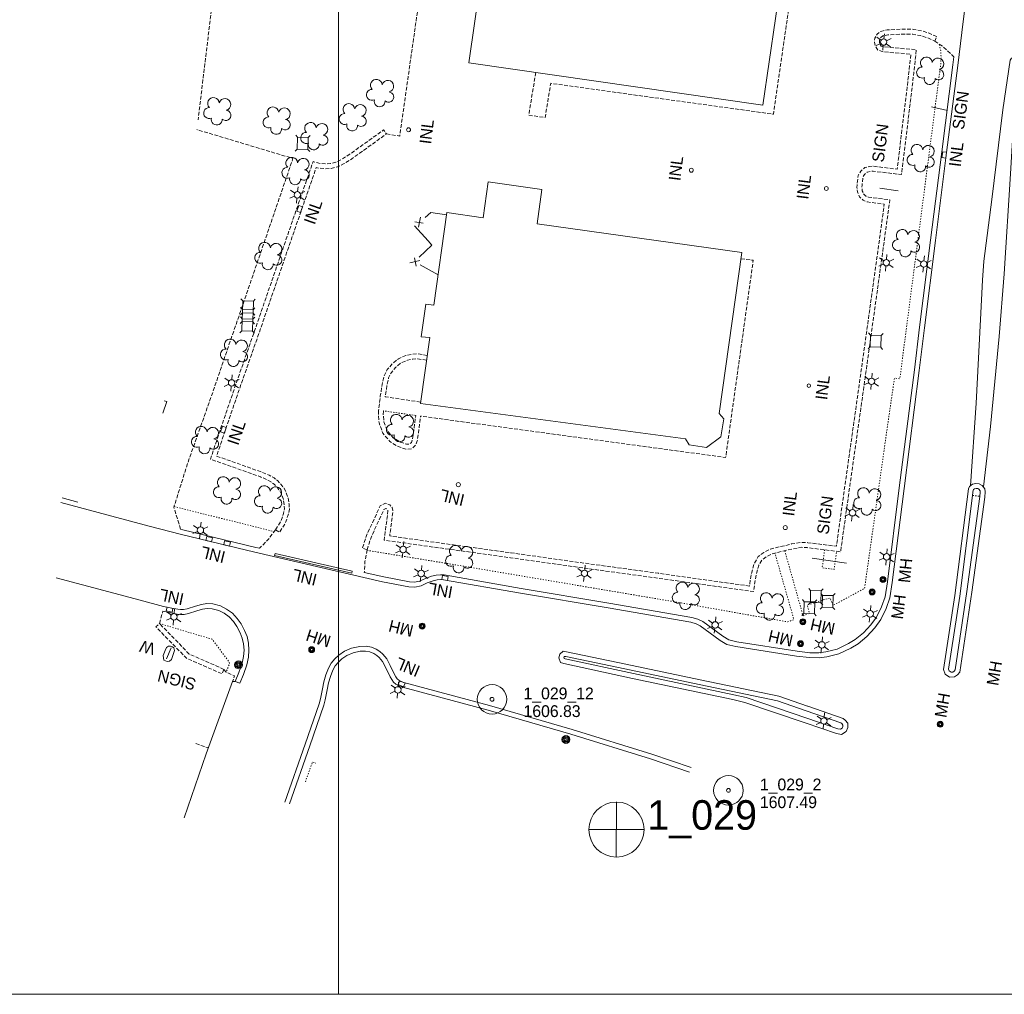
# Model space of a CAD drawing. Header units: feet. Extents: x 386655 to 388500, y 98988 to 100500.
# Tile 2 of 6: x 387338 to 387838, y 99000 to 99495. Entities that reach past the tile are written whole.
import ezdxf
from ezdxf.enums import TextEntityAlignment as Align

# ---------------------------------------------------------------- set-up
doc = ezdxf.new("R2010")
doc.units = ezdxf.units.FT
doc.header["$MEASUREMENT"] = 0
for name, pattern in [('DGN Style 3', [2.743664, 1.95976, -0.783904]), ('DGN Style 4', [3.137576, 1.567808, -0.783904, 0.00196, -0.783904]), ('DGN Style 5', [1.371832, 0.587928, -0.783904])]:
    doc.linetypes.add(name, pattern=pattern)
for name, color, linetype, lineweight in [('E_DRN_Grate', 151, 'Continuous', 0), ('E_DWY', 73, 'DGN Style 3', 0), ('E_LAND_Vegetation', 21, 'Continuous', 0), ('E_MAP_GridLines', 151, 'Continuous', 0), ('E_MAP_Limits', 21, 'DGN Style 3', 0), ('E_MAP_PassPoints', 161, 'Continuous', 0), ('E_MISCPROP', 40, 'Continuous', 0), ('E_MISCPROP_HvyLine', 241, 'Continuous', 13), ('E_MISCPROP_Railing', 40, 'Continuous', 0), ('E_PATH_Sidewalk', 73, 'DGN Style 5', 0), ('E_RDWY', 21, 'Continuous', 13), ('E_UTL_AboveGroundPipe', 40, 'DGN Style 4', 0)]:
    doc.layers.add(name, color=color, linetype=linetype, lineweight=lineweight)
doc.styles.add('Style-IGR_FONT_0', font='IGR_FONT_0.shx')

# ---------------------------------------------------------------- blocks, each defined once
blk = doc.blocks.new('PP')
at = {"layer": 'E_MAP_PassPoints', "color": 40, "linetype": 'Continuous', "lineweight": 0}
for radius in [7.5, 0.96]:
    blk.add_circle((0, 0), radius, dxfattribs=at)
blk = doc.blocks.new('PHOTOC')
at = {"layer": 'E_MAP_Limits', "color": 73, "linetype": 'Continuous', "lineweight": 0}
for p, q in [((0.12, 14.06), (0.06, -13.8)), ((-13.79, 0.03), (14.12, 0.01))]:
    blk.add_line(p, q, dxfattribs=at)
blk.add_circle((0.17, 0.03), 14, dxfattribs=at)
blk = doc.blocks.new('WAL_1')
at = {"layer": 'E_MISCPROP_Railing', "color": 40, "linetype": 'Continuous', "lineweight": 0, "style": 'Style-IGR_FONT_0'}
blk.add_text('W', height=6, rotation=0.0001, dxfattribs=at).set_placement((-2.3, -0.01), align=Align.MIDDLE_LEFT)
blk = doc.blocks.new('INLT')
at = {"layer": 'E_MISCPROP_Railing', "color": 40, "linetype": 'Continuous', "lineweight": 0, "flags": 128}
blk.add_lwpolyline([(3, -2), (3, 0), (0, 0), (0, -2), (3, -2)], dxfattribs=at)
blk = doc.blocks.new('INL_4')
at = {"layer": 'E_MISCPROP_Railing', "color": 40, "linetype": 'Continuous', "lineweight": 0, "style": 'Style-IGR_FONT_0'}
blk.add_text('INL', height=6, rotation=359.9999, dxfattribs=at).set_placement((-5.79, -2.75))
blk = doc.blocks.new('INL_5')
at = {"layer": 'E_MISCPROP_Railing', "color": 40, "linetype": 'Continuous', "lineweight": 0, "style": 'Style-IGR_FONT_0'}
blk.add_text('INL', height=6, rotation=0.0001, dxfattribs=at).set_placement((-5.79, -2.75))
blk = doc.blocks.new('INL_6')
at = {"layer": 'E_MISCPROP_Railing', "color": 40, "linetype": 'Continuous', "lineweight": 0, "style": 'Style-IGR_FONT_0'}
blk.add_text('INL', height=6, rotation=0.0001, dxfattribs=at).set_placement((-5.79, -2.75))
blk = doc.blocks.new('INL_7')
at = {"layer": 'E_MISCPROP_Railing', "color": 40, "linetype": 'Continuous', "lineweight": 0, "style": 'Style-IGR_FONT_0'}
blk.add_text('INL', height=6, rotation=359.9999, dxfattribs=at).set_placement((-5.79, -2.75))
blk = doc.blocks.new('INL_8')
at = {"layer": 'E_MISCPROP_Railing', "color": 40, "linetype": 'Continuous', "lineweight": 0, "style": 'Style-IGR_FONT_0'}
blk.add_text('INL', height=6, rotation=359.9999, dxfattribs=at).set_placement((-5.79, -2.75))
blk = doc.blocks.new('INL_9')
at = {"layer": 'E_MISCPROP_Railing', "color": 40, "linetype": 'Continuous', "lineweight": 0, "style": 'Style-IGR_FONT_0'}
blk.add_text('INL', height=6, rotation=0, dxfattribs=at).set_placement((-5.79, -2.75))
blk = doc.blocks.new('INL_10')
at = {"layer": 'E_MISCPROP_Railing', "color": 40, "linetype": 'Continuous', "lineweight": 0, "style": 'Style-IGR_FONT_0'}
blk.add_text('INL', height=6, rotation=360, dxfattribs=at).set_placement((-5.79, -2.75))
blk = doc.blocks.new('MHO_10')
at = {"layer": 'E_DRN_Grate', "color": 20, "linetype": 'Continuous', "lineweight": 0}
for centre, radius in [((0.04, -0.06), 1.5), ((0.04, -0.06), 1.22), ((0.04, -0.07), 0.968), ((0.01, -0.08), 0.605)]:
    blk.add_circle(centre, radius, dxfattribs=at)
blk = doc.blocks.new('MHT_8')
at = {"layer": 'E_DRN_Grate', "color": 20, "linetype": 'Continuous', "lineweight": 0, "style": 'Style-IGR_FONT_0'}
blk.add_text('MH', height=6, rotation=360, dxfattribs=at).set_placement((-0.35, -3.06), align=Align.CENTER)
blk = doc.blocks.new('MHO_11')
at = {"layer": 'E_DRN_Grate', "color": 20, "linetype": 'Continuous', "lineweight": 0}
for centre, radius in [((0.04, -0.06), 1.5), ((0.04, -0.06), 1.22), ((0.04, -0.07), 0.968), ((0.01, -0.08), 0.605)]:
    blk.add_circle(centre, radius, dxfattribs=at)
blk = doc.blocks.new('MHT_9')
at = {"layer": 'E_DRN_Grate', "color": 20, "linetype": 'Continuous', "lineweight": 0, "style": 'Style-IGR_FONT_0'}
blk.add_text('MH', height=6, rotation=360, dxfattribs=at).set_placement((-0.35, -3.06), align=Align.CENTER)
blk = doc.blocks.new('MHO_12')
at = {"layer": 'E_DRN_Grate', "color": 20, "linetype": 'Continuous', "lineweight": 0}
for centre, radius in [((0.04, -0.06), 1.5), ((0.04, -0.06), 1.22), ((0.04, -0.07), 0.968), ((0.01, -0.08), 0.605)]:
    blk.add_circle(centre, radius, dxfattribs=at)
blk = doc.blocks.new('MHT_10')
at = {"layer": 'E_DRN_Grate', "color": 20, "linetype": 'Continuous', "lineweight": 0, "style": 'Style-IGR_FONT_0'}
blk.add_text('MH', height=6, rotation=0.0001, dxfattribs=at).set_placement((-0.35, -3.06), align=Align.CENTER)
blk = doc.blocks.new('MHO_13')
at = {"layer": 'E_DRN_Grate', "color": 20, "linetype": 'Continuous', "lineweight": 0}
for centre, radius in [((0.04, -0.06), 1.5), ((0.04, -0.06), 1.22), ((0.04, -0.07), 0.968), ((0.01, -0.08), 0.605)]:
    blk.add_circle(centre, radius, dxfattribs=at)
blk = doc.blocks.new('MHT_11')
at = {"layer": 'E_DRN_Grate', "color": 20, "linetype": 'Continuous', "lineweight": 0, "style": 'Style-IGR_FONT_0'}
blk.add_text('MH', height=6, rotation=0, dxfattribs=at).set_placement((-0.35, -3.06), align=Align.CENTER)
blk = doc.blocks.new('MHO_14')
at = {"layer": 'E_DRN_Grate', "color": 20, "linetype": 'Continuous', "lineweight": 0}
for centre, radius in [((0.04, -0.06), 1.5), ((0.04, -0.06), 1.22), ((0.04, -0.07), 0.968), ((0.01, -0.08), 0.605)]:
    blk.add_circle(centre, radius, dxfattribs=at)
blk = doc.blocks.new('MHT_12')
at = {"layer": 'E_DRN_Grate', "color": 20, "linetype": 'Continuous', "lineweight": 0, "style": 'Style-IGR_FONT_0'}
blk.add_text('MH', height=6, rotation=0.0001, dxfattribs=at).set_placement((-0.35, -3.06), align=Align.CENTER)
blk = doc.blocks.new('MHT_13')
at = {"layer": 'E_DRN_Grate', "color": 20, "linetype": 'Continuous', "lineweight": 0, "style": 'Style-IGR_FONT_0'}
blk.add_text('MH', height=6, rotation=0.0001, dxfattribs=at).set_placement((-0.35, -3.06), align=Align.CENTER)
blk = doc.blocks.new('MHO')
at = {"layer": 'E_DRN_Grate', "color": 20, "linetype": 'Continuous', "lineweight": 0}
for centre, radius in [((0.04, -0.06), 1.5), ((0.04, -0.06), 1.22), ((0.04, -0.07), 0.968), ((0.01, -0.08), 0.605)]:
    blk.add_circle(centre, radius, dxfattribs=at)
blk = doc.blocks.new('MHT_15')
at = {"layer": 'E_DRN_Grate', "color": 20, "linetype": 'Continuous', "lineweight": 0, "style": 'Style-IGR_FONT_0'}
blk.add_text('MH', height=6, rotation=0, dxfattribs=at).set_placement((-0.35, -3.06), align=Align.CENTER)
blk = doc.blocks.new('MHO_17')
at = {"layer": 'E_DRN_Grate', "color": 20, "linetype": 'Continuous', "lineweight": 0}
for centre, radius in [((0.04, -0.06), 1.5), ((0.04, -0.06), 1.22), ((0.04, -0.07), 0.968), ((0.01, -0.08), 0.605)]:
    blk.add_circle(centre, radius, dxfattribs=at)
blk = doc.blocks.new('MHT_16')
at = {"layer": 'E_DRN_Grate', "color": 20, "linetype": 'Continuous', "lineweight": 0, "style": 'Style-IGR_FONT_0'}
blk.add_text('MH', height=6, rotation=0.0001, dxfattribs=at).set_placement((-0.35, -3.06), align=Align.CENTER)
blk = doc.blocks.new('PED')
at = {"layer": 'E_UTL_AboveGroundPipe', "color": 101, "linetype": 'Continuous', "lineweight": 13}
for p, q in [((-2.34, 2.71), (-3.29, 3.77)), ((3.06, 2.71), (4.02, 3.77)), ((-3.29, -4.35), (-2.34, -3.29)), ((4.02, -4.35), (3.06, -3.29))]:
    blk.add_line(p, q, dxfattribs=at)
at = {"layer": 'E_UTL_AboveGroundPipe', "color": 101, "linetype": 'Continuous', "lineweight": 13, "flags": 128}
blk.add_lwpolyline([(-2.34, -3.29), (3.06, -3.29), (3.06, 2.71), (-2.34, 2.71)], close=True, dxfattribs=at)
blk = doc.blocks.new('LTP_1')
at = {"layer": 'E_MISCPROP', "color": 20, "linetype": 'Continuous', "lineweight": 0}
for p, q in [((-1.61, 0.09), (-4.22, 0.17)), ((-0.78, 1.46), (-1.98, 3.76)), ((0.86, 1.37), (2.22, 3.6)), ((1.66, 0), (4.18, -0.07)), ((-0.86, -1.4), (-2.22, -3.59)), ((0.78, -1.44), (2.02, -3.62))]:
    blk.add_line(p, q, dxfattribs=at)
blk.add_arc((0.02, 0.01), 1.64, 0, 360, dxfattribs=at)
blk = doc.blocks.new('POLE_1')
at = {"layer": 'E_MISCPROP', "color": 20, "linetype": 'Continuous', "lineweight": 0}
for radius in [2.02, 1.51, 1.01, 0.504]:
    blk.add_circle((0.03, -0.09), radius, dxfattribs=at)
blk = doc.blocks.new('TREE')
at = {"layer": 'E_LAND_Vegetation', "color": 93, "linetype": 'Continuous', "lineweight": 0}
for centre, radius, start, end in [((-1.47, 4.28), 2.78, 1.3945, 209.1675), ((3.57, 2.42), 2.97, 278.4237, 139.6575), ((-4.47, 0.2), 2.78, 78.0716, 279.0826), ((-2.01, -4.2), 2.61, 140.7797, 358.7123), ((3.46, -3.43), 2.97, 196.0745, 79.0477)]:
    blk.add_arc(centre, radius, start, end, dxfattribs=at)
blk = doc.blocks.new('SIGN_2')
at = {"layer": 'E_MISCPROP', "color": 20, "linetype": 'Continuous', "lineweight": 0, "style": 'Style-IGR_FONT_0'}
blk.add_text('SIGN', height=6, rotation=360, dxfattribs=at).set_placement((-9.61, -0.01), align=Align.MIDDLE_LEFT)
blk = doc.blocks.new('SIGN_3')
at = {"layer": 'E_MISCPROP', "color": 20, "linetype": 'Continuous', "lineweight": 0, "style": 'Style-IGR_FONT_0'}
blk.add_text('SIGN', height=6, rotation=0.0001, dxfattribs=at).set_placement((-9.6, -0.01), align=Align.MIDDLE_LEFT)
blk = doc.blocks.new('SIGN_5')
at = {"layer": 'E_MISCPROP', "color": 20, "linetype": 'Continuous', "lineweight": 0, "style": 'Style-IGR_FONT_0'}
blk.add_text('SIGN', height=6, rotation=0.0001, dxfattribs=at).set_placement((-9.61, -0.01), align=Align.MIDDLE_LEFT)

msp = doc.modelspace()

# ---------------------------------------------------------------- linework, layer by layer
at = {"layer": 'E_DWY', "color": 51, "linetype": 'DGN Style 3', "lineweight": 0, "flags": 128}
for points in [[(387524.38, 99437.15), (387531.14, 99436.11), (387546.31, 99542.83), (387575.62, 99538.84)], [(387600.28, 99468.38), (387596.7, 99446.69), (387605.05, 99445.5), (387607.85, 99462.88), (387721, 99447.19), (387730.69, 99513.75), (387747.57, 99511.23), (387749.09, 99520.25), (387602.13, 99542.12)], [(387514.53, 99225.91), (387512.15, 99226.68), (387514.21, 99233.06), (387521.21, 99248.12), (387523.83, 99249.59), (387526.1, 99248.76), (387527.31, 99247.36), (387527.7, 99245.77), (387526.05, 99232.88), (387553.09, 99229.09), (387587.79, 99224.31), (387622.72, 99219.37), (387662.59, 99213.92), (387708.8, 99207.45), (387709.79, 99213.5), (387711.29, 99218.97), (387713.35, 99222.37), (387716.13, 99224.57), (387719.56, 99226.24), (387730.27, 99228.81), (387735.15, 99229.64), (387738.42, 99229.47), (387753.02, 99227.64), (387757.36, 99258.54), (387763.56, 99302.36), (387770.21, 99349.84), (387774.98, 99384.14), (387777.35, 99401.49), (387768.74, 99402.58), (387766.58, 99403.48), (387764.75, 99405.28), (387763.7, 99407.68), (387763.45, 99409.92), (387763.55, 99411.33), (387764.05, 99416.08), (387765.36, 99418.24), (387767.52, 99420.05), (387769.98, 99420.65), (387771.78, 99420.74), (387783.9, 99419.29), (387786.99, 99444.62), (387789.88, 99468.53), (387790.86, 99477.67), (387776.19, 99478.98), (387774.05, 99479.8), (387772.71, 99481.92), (387772.32, 99483.78), (387772.54, 99485.85), (387773.71, 99487.83), (387775.57, 99489.29), (387777.24, 99489.7), (387778.85, 99489.99), (387787.23, 99490.42), (387792.11, 99490.31), (387796.27, 99489.57), (387800.11, 99488.38), (387804.02, 99486.62), (387802.99, 99484.34)], [(387514.53, 99225.91), (387516.54, 99232.15), (387523.13, 99246.33), (387524.05, 99246.85), (387524.64, 99246.63), (387525.02, 99246.19), (387525.16, 99245.63), (387523.26, 99230.75), (387552.75, 99226.62), (387587.45, 99221.83), (387622.38, 99216.89), (387662.25, 99211.44), (387710.88, 99204.64), (387712.24, 99212.96), (387713.61, 99217.97), (387715.26, 99220.69), (387717.47, 99222.45), (387720.41, 99223.87), (387730.78, 99226.36), (387735.3, 99227.13), (387738.2, 99226.98), (387755.15, 99224.86), (387759.83, 99258.19), (387766.04, 99302.01), (387772.68, 99349.5), (387777.46, 99383.8), (387780.17, 99403.65), (387769.39, 99405.02), (387767.99, 99405.6), (387766.84, 99406.73), (387766.14, 99408.33), (387765.96, 99409.98), (387766.04, 99411.12), (387766.48, 99415.26), (387767.28, 99416.6), (387768.67, 99417.76), (387770.34, 99418.16), (387771.69, 99418.23), (387786.08, 99416.51), (387789.48, 99444.32), (387792.37, 99468.24), (387793.62, 99479.93), (387776.76, 99481.44), (387775.72, 99481.84), (387775.06, 99482.88), (387774.85, 99483.91), (387774.97, 99485.05), (387775.62, 99486.16), (387776.69, 99486.99), (387777.76, 99487.25), (387779.13, 99487.5), (387787.27, 99487.92), (387791.86, 99487.82), (387795.68, 99487.14), (387799.22, 99486.03), (387802.99, 99484.34)], [(387802.99, 99484.34), (387807.32, 99481.4), (387812.71, 99476.3)], [(387419.8, 99236.34), (387416.36, 99247.44), (387423.55, 99270.32), (387436.26, 99306.34), (387455.88, 99363.4), (387476.89, 99424.73), (387428.1, 99439.33)], [(387468.01, 99236.08), (387470.63, 99240.24), (387472.12, 99244.34), (387472.58, 99246.65), (387472.44, 99248.86), (387472.01, 99251.41), (387471.08, 99254.17), (387470.15, 99255.92), (387468.78, 99257.6), (387467.29, 99259.18), (387465.94, 99260.25), (387463.65, 99261.5), (387460.38, 99262.93), (387434.94, 99271.94), (387440.61, 99288.8), (387448.38, 99311.38), (387458.35, 99339.88), (387470.94, 99376.45), (387479.34, 99400.75), (387487.13, 99423.12), (387490.79, 99422.2), (387493.39, 99421.98), (387496, 99422.11), (387498.65, 99422.77), (387501.63, 99424.25), (387505.49, 99426.67), (387522.92, 99439.18), (387524.38, 99437.15)], [(387468.01, 99236.08), (387470.12, 99234.75), (387472.89, 99239.13), (387474.53, 99243.66), (387475.1, 99246.48), (387474.93, 99249.15), (387474.44, 99252.02), (387473.38, 99255.16), (387472.24, 99257.31), (387470.66, 99259.25), (387468.99, 99261.03), (387467.32, 99262.34), (387464.75, 99263.74), (387461.3, 99265.25), (387438.09, 99273.48), (387442.98, 99288), (387450.74, 99310.56), (387460.72, 99339.06), (387473.3, 99375.64), (387481.71, 99399.93), (387488.74, 99420.14), (387490.38, 99419.73), (387493.34, 99419.48), (387496.36, 99419.63), (387499.51, 99420.41), (387502.85, 99422.06), (387506.88, 99424.59), (387524.38, 99437.15)], [(387704.49, 99373.7), (387710.77, 99372.95), (387696.75, 99272.76), (387541.77, 99293.77)], [(387545.16, 99324.62), (387540.48, 99325.41), (387537.44, 99325.26), (387534.26, 99324.58), (387530.47, 99322.94), (387527.35, 99320.43), (387524.83, 99317.39), (387523.15, 99314.11), (387522.39, 99311.13), (387521.28, 99303.84), (387520.39, 99296.59)], [(387544.81, 99322.15), (387540.33, 99322.9), (387537.77, 99322.77), (387535.02, 99322.19), (387531.77, 99320.78), (387529.11, 99318.64), (387526.93, 99316.01), (387525.5, 99313.22), (387524.84, 99310.63), (387523.77, 99303.6), (387541.78, 99300.88)], [(387520.39, 99296.59), (387520.25, 99294.23), (387520.68, 99290.34), (387522.57, 99285.12), (387526.14, 99280.81), (387530.4, 99278.29), (387534.16, 99276.94), (387537.14, 99277.1), (387539.18, 99279.02), (387540.08, 99281.26), (387541.77, 99293.77)], [(387522.89, 99296.44), (387522.76, 99294.29), (387523.13, 99290.92), (387524.78, 99286.38), (387527.79, 99282.74), (387531.47, 99280.56), (387534.53, 99279.46), (387536.1, 99279.55), (387537.07, 99280.46), (387537.65, 99281.91), (387539.29, 99294.1)], [(387468.01, 99236.08), (387464.27, 99231.05), (387459.92, 99226.64)], [(387514.53, 99225.91), (387513.48, 99219.88), (387513.11, 99214.33)], [(387409.08, 99188.42), (387410.81, 99194.63)], [(387441.83, 99165.12), (387440.82, 99162.83), (387422.73, 99170.81), (387407.28, 99186.67), (387409.08, 99188.42)], [(387441.83, 99165.12), (387424.18, 99172.9), (387409.08, 99188.42)], [(387441.83, 99165.12), (387442.9, 99163.68), (387447.16, 99161.76), (387446.21, 99158.97)], [(387427.47, 99127.36), (387433.91, 99125.24)]]:
    msp.add_lwpolyline(points, dxfattribs=at)
at = {"layer": 'E_MAP_GridLines', "color": 161, "linetype": 'Continuous', "lineweight": 0}
for p, q in [((387500, 99000), (387500, 100500)), ((387000, 99000), (388500, 99000))]:
    msp.add_line(p, q, dxfattribs=at)
at = {"layer": 'E_MAP_Limits', "color": 73, "linetype": 'DGN Style 3', "lineweight": 0, "flags": 128}
msp.add_lwpolyline([(387476.49, 99978.43), (387451.48, 99633.49), (387428.69, 99444.26)], dxfattribs=at)
at = {"layer": 'E_MISCPROP', "color": 20, "linetype": 'Continuous', "lineweight": 0}
for p, q in [((387801.28, 99450.85), (387809.47, 99449.06)), ((387775.1, 99409.68), (387784.42, 99408.26)), ((387758.22, 99219.06), (387740.69, 99221.58)), ((387412.7, 99170.42), (387415.03, 99176.02))]:
    msp.add_line(p, q, dxfattribs=at)
at = {"layer": 'E_MISCPROP_HvyLine', "color": 241, "linetype": 'Continuous', "lineweight": 13, "flags": 128}
for points in [[(387715.7, 99451.79), (387715.7, 99451.79), (387566.2, 99473.28), (387566.2, 99473.28), (387575.7, 99539.42), (387725.21, 99517.92), (387725.21, 99517.92), (387725.21, 99517.92)], [(387541.68, 99300.12), (387676.3, 99282.19), (387676.3, 99282.19), (387678.15, 99279.22), (387678.15, 99279.22), (387687, 99277.84), (387687, 99277.84), (387694.27, 99283.26), (387695.84, 99292.35), (387695.84, 99292.35), (387695.84, 99292.35), (387693.43, 99295.06), (387693.43, 99295.06), (387704.93, 99376.85), (387600.93, 99391.48), (387600.93, 99391.48), (387603.38, 99408.93), (387603.38, 99408.93), (387576.03, 99412.77), (387573.47, 99394.59), (387573.47, 99394.59), (387573.47, 99394.59), (387555.03, 99397.19), (387555.03, 99397.19), (387548.41, 99350.12), (387548.41, 99350.12), (387544.37, 99350.69), (387544.37, 99350.69), (387542.04, 99334.13), (387542.04, 99334.13), (387542.04, 99334.13), (387546.44, 99333.66), (387541.68, 99300.12)]]:
    msp.add_lwpolyline(points, close=True, dxfattribs=at)
msp.add_lwpolyline([(387410.76, 99295.31), (387412.72, 99301.19), (387412.72, 99301.19), (387412.72, 99301.19), (387411.52, 99301.59)], dxfattribs=at)
at = {"layer": 'E_MISCPROP_Railing', "color": 40, "linetype": 'Continuous', "lineweight": 0}
for p, q in [((387538.78, 99392.55), (387543.12, 99391.81)), ((387540.76, 99389.82), (387541.65, 99394.87)), ((387541.32, 99372.77), (387536.31, 99371.68)), ((387539.54, 99369.9), (387538.58, 99374.19))]:
    msp.add_line(p, q, dxfattribs=at)
at = {"layer": 'E_MISCPROP_Railing', "color": 40, "linetype": 'Continuous', "lineweight": 0, "flags": 128}
for points in [[(387544.01, 99394.77), (387546.95, 99397.16), (387554.88, 99396.12)], [(387545.53, 99382.79), (387538.63, 99390.42), (387538.69, 99390.46)], [(387540.94, 99374.58), (387547.45, 99380.67), (387545.53, 99382.79)], [(387550.59, 99365.61), (387541.51, 99370.6)]]:
    msp.add_lwpolyline(points, dxfattribs=at)
msp.add_lwpolyline([(387467.58, 99222.99), (387506.77, 99214.02), (387506.99, 99215), (387467.81, 99223.98)], close=True, dxfattribs=at)
at = {"layer": 'E_MISCPROP_Railing', "color": 40, "linetype": 'Continuous', "lineweight": 13, "flags": 128}
for points in [[(387411.95, 99174.76), (387412.7, 99176.27), (387413.65, 99176.87), (387414.74, 99176.97), (387415.74, 99176.52), (387416.34, 99176.05), (387416.53, 99175.41), (387416.63, 99174.72), (387415.84, 99172.16)], [(387415.84, 99172.16), (387415.1, 99170.05), (387414.2, 99169.32), (387412.99, 99169.17), (387412.14, 99169.36), (387411.32, 99169.82), (387411.05, 99170.89), (387410.9, 99172.19), (387411.95, 99174.76)]]:
    msp.add_lwpolyline(points, dxfattribs=at)
at = {"layer": 'E_MISCPROP_Railing', "color": 40, "linetype": 'Continuous', "lineweight": 0}
for centre, radius in [((387535.63, 99439.26), 1.02), ((387679.31, 99418.73), 0.996), ((387747.89, 99409.43), 1), ((387739.02, 99309.25), 0.908), ((387560.95, 99258.99), 1.06), ((387727.03, 99237.14), 1.03)]:
    msp.add_circle(centre, radius, dxfattribs=at)
at = {"layer": 'E_PATH_Sidewalk', "color": 51, "linetype": 'DGN Style 5', "lineweight": 0, "flags": 128}
for points in [[(387726.77, 99225.4), (387736.08, 99192.37), (387739.35, 99193.56), (387738.17, 99197.75), (387749.74, 99201.42), (387751.25, 99197.57), (387767.34, 99206.26), (387779.35, 99291.38), (387782.52, 99313.05), (387785.25, 99312.76), (387795.44, 99390.99), (387806.01, 99472.45), (387806.22, 99476.26), (387806, 99479.39), (387805.25, 99482.8)], [(387539.29, 99294.1), (387522.89, 99296.44)], [(387822.22, 99253.42), (387825.91, 99253.06)], [(387416.5, 99247.87), (387467.26, 99235.08)], [(387514.48, 99225.61), (387560.47, 99218.04), (387606.83, 99210.26), (387670.6, 99199.47), (387728.35, 99189.23), (387731.44, 99190.41), (387721.76, 99224.2)], [(387747.03, 99225.87), (387745.81, 99216.72), (387751.87, 99215.92), (387753.12, 99225.11)], [(387409.08, 99188.42), (387435.86, 99180.39), (387444.52, 99168.8), (387444.67, 99168.02), (387442.95, 99163.66)], [(387483.18, 99107.94), (387486.78, 99118.02), (387488.51, 99117.45)]]:
    msp.add_lwpolyline(points, dxfattribs=at)
at = {"layer": 'E_RDWY', "color": 21, "linetype": 'Continuous', "lineweight": 13, "flags": 128}
for points in [[(387358.92, 99249.9), (387403.85, 99237.93), (387420.3, 99233.63), (387457.52, 99224.63), (387522.46, 99209.6), (387535.82, 99207.08), (387538.87, 99206.91), (387541.98, 99207.6), (387545.16, 99209.01), (387548.08, 99210.07), (387550.11, 99210.54), (387551.87, 99210.69), (387553.38, 99210.64), (387592.43, 99203.76), (387637.01, 99196.35), (387679.06, 99189.02), (387681.74, 99188.32), (387683.78, 99187.3), (387693.95, 99179.82), (387697.36, 99177.76), (387701.99, 99176.64), (387732.74, 99171.79), (387739.41, 99171.05), (387744.22, 99171.03), (387748.11, 99171.55), (387754.26, 99173.08), (387760.4, 99175.96), (387764.04, 99178.15), (387768.48, 99181.82), (387772.5, 99186.13), (387775.58, 99190.38), (387778.32, 99195.96), (387780.15, 99201.44), (387781.43, 99209.3), (387787.42, 99256.95), (387795.11, 99316.98), (387797.71, 99338.65), (387803.39, 99382.94), (387808.99, 99427.8), (387814.69, 99471.89), (387817.4, 99494.31), (387823.84, 99544.27)], [(387513.11, 99214.33), (387522.98, 99212.05), (387536.12, 99209.56), (387538.66, 99209.43), (387541.19, 99209.99), (387544.23, 99211.33), (387547.36, 99212.47), (387549.72, 99213.02), (387551.8, 99213.19), (387553.65, 99213.13), (387592.85, 99206.23), (387637.42, 99198.82), (387679.59, 99191.47), (387682.63, 99190.67), (387685.09, 99189.44), (387695.34, 99181.91), (387698.33, 99180.1), (387702.48, 99179.09), (387733.07, 99174.27), (387739.55, 99173.55), (387744.06, 99173.53), (387747.64, 99174.01), (387753.42, 99175.45), (387759.22, 99178.17), (387762.59, 99180.2), (387766.76, 99183.65), (387770.57, 99187.72), (387773.43, 99191.68), (387776.01, 99196.92), (387777.72, 99202.04), (387778.96, 99209.66), (387784.94, 99257.26), (387792.63, 99317.28), (387795.23, 99338.96), (387800.91, 99383.26), (387806.51, 99428.12), (387812.21, 99472.2), (387812.71, 99476.3)], [(387821.19, 99258.42), (387824.07, 99300.43), (387826.19, 99342.9), (387827.19, 99362.82), (387828, 99372.55), (387831.97, 99403.9), (387837.59, 99449.47), (387841.34, 99474.68), (387842, 99475.66), (387842.71, 99475.98), (387843.59, 99475.96), (387844.23, 99475.67), (387844.68, 99474.96), (387844.87, 99474.19), (387841.5, 99416.93), (387838.27, 99366.15), (387835.7, 99334.26), (387831.36, 99288.5), (387827.68, 99257.78)], [(387821.79, 99204.3), (387828.38, 99252.6), (387828.66, 99255.25), (387828.41, 99256.89), (387827.01, 99258.61), (387825.52, 99259.36), (387823.95, 99259.5), (387822.14, 99259.17), (387820.7, 99258.02), (387820.14, 99256.82), (387813.18, 99202.64)], [(387819.31, 99204.63), (387825.89, 99252.9), (387826.14, 99255.19), (387826.04, 99255.84), (387825.41, 99256.61), (387824.81, 99256.92), (387824.06, 99256.98), (387823.21, 99256.82), (387822.71, 99256.43), (387822.56, 99256.11), (387815.66, 99202.32)], [(387359.61, 99252.31), (387367.59, 99250.04)], [(387419.67, 99236.38), (387419.8, 99236.34), (387420.91, 99236.05), (387458.1, 99227.06), (387459.92, 99226.64)], [(387447.55, 99158.98), (387449.86, 99158.04), (387451.69, 99162.56), (387453.47, 99167.49), (387454.3, 99171.31), (387454.53, 99174.93), (387454.24, 99178.43), (387453.57, 99181.74), (387452.29, 99184.78), (387450.59, 99188.22), (387448.6, 99191.02), (387446.15, 99193.69), (387443.2, 99195.77), (387440.15, 99197.38), (387436.19, 99198.41), (387433.17, 99198.58), (387430.41, 99198.04), (387427.32, 99197.19), (387423.17, 99195.86), (387421.33, 99195.53), (387419.76, 99195.54), (387418.31, 99195.65), (387415.29, 99196.22), (387411.15, 99197.11), (387399.32, 99200.25), (387356.49, 99211.64)], [(387813.19, 99202.7), (387807.46, 99164.96), (387808.31, 99162.71), (387810.57, 99161.19), (387812.98, 99161.28), (387814.5, 99162.26), (387815.75, 99163.74), (387821.79, 99204.27)], [(387815.66, 99202.32), (387810.03, 99165.23), (387810.37, 99164.34), (387811.29, 99163.72), (387812.21, 99163.75), (387812.83, 99164.16), (387813.39, 99164.81), (387819.31, 99204.63)], [(387447.55, 99158.98), (387449.36, 99163.46), (387451.06, 99168.19), (387451.82, 99171.66), (387452.02, 99174.91), (387451.76, 99178.08), (387451.16, 99181), (387450.02, 99183.74), (387448.44, 99186.93), (387446.66, 99189.45), (387444.49, 99191.8), (387441.89, 99193.64), (387439.24, 99195.03), (387435.8, 99195.92), (387433.34, 99196.07), (387430.98, 99195.61), (387428.03, 99194.79), (387423.78, 99193.43), (387421.54, 99193.02), (387419.66, 99193.04), (387417.99, 99193.16), (387414.79, 99193.77), (387410.81, 99194.63)], [(387679.18, 99115.23), (387659.25, 99121.95), (387618.82, 99134.58), (387576.81, 99146.77), (387533.27, 99158.37), (387531.69, 99159.02), (387530.66, 99159.58), (387529.9, 99160.33), (387529.18, 99161.27), (387528.53, 99162.47), (387526.36, 99167.05), (387524.51, 99170.46), (387522.56, 99172.81), (387521, 99174.13), (387519.2, 99175.31), (387516.74, 99176.35), (387514.02, 99176.81), (387510.81, 99176.8), (387506.64, 99175.81), (387503.02, 99174.28), (387500.17, 99172.38), (387498.11, 99170.44), (387496.32, 99168.21), (387494.98, 99165.76), (387493.51, 99162.32), (387492.54, 99158.8), (387491.85, 99155.21), (387490.81, 99150.16), (387490.2, 99147.64), (387483.06, 99127.05), (387472.76, 99097.59)], [(387678.38, 99112.86), (387658.48, 99119.57), (387618.1, 99132.18), (387576.14, 99144.36), (387532.47, 99156), (387530.62, 99156.76), (387529.15, 99157.55), (387528.01, 99158.68), (387527.08, 99159.91), (387526.3, 99161.33), (387524.13, 99165.91), (387522.42, 99169.05), (387520.77, 99171.05), (387519.5, 99172.12), (387518.02, 99173.09), (387516.03, 99173.93), (387513.81, 99174.31), (387511.1, 99174.31), (387507.42, 99173.43), (387504.21, 99172.07), (387501.73, 99170.42), (387499.95, 99168.74), (387498.41, 99166.82), (387497.23, 99164.67), (387495.88, 99161.5), (387494.97, 99158.23), (387494.3, 99154.72), (387493.25, 99149.61), (387492.6, 99146.93), (387485.42, 99126.23), (387475.12, 99096.76)], [(387738.41, 99146.46), (387723.74, 99151.46), (387683.83, 99159.87), (387645.98, 99167.8), (387615.93, 99174.04), (387614.16, 99174.3), (387612.44, 99172.83), (387611.9, 99170.93), (387612.82, 99168.6), (387614.52, 99168.08), (387649.39, 99160.48), (387700.34, 99149.77), (387706.57, 99148.32), (387737.12, 99138)], [(387737.61, 99144.09), (387723.08, 99149.04), (387683.32, 99157.42), (387645.47, 99165.35), (387615.5, 99171.58), (387614.92, 99171.67), (387614.64, 99171.42), (387614.54, 99171.06), (387614.7, 99170.64), (387615.15, 99170.5), (387649.91, 99162.93), (387700.88, 99152.21), (387707.25, 99150.73), (387737.92, 99140.36)], [(387421.69, 99089.7), (387432.81, 99122.24), (387446.21, 99158.97), (387447.64, 99158.94)], [(387737.1, 99138), (387753.13, 99132.45), (387755.64, 99132), (387757.91, 99133.5), (387758.84, 99135.59), (387758.78, 99137.77), (387757.5, 99139.3), (387756.47, 99140.17), (387738.43, 99146.46)], [(387737.92, 99140.36), (387753.76, 99134.87), (387755.09, 99134.64), (387755.92, 99135.19), (387756.32, 99136.09), (387756.3, 99136.83), (387755.72, 99137.53), (387755.2, 99137.97), (387737.61, 99144.09)]]:
    msp.add_lwpolyline(points, dxfattribs=at)

# ---------------------------------------------------------------- block references
at = {"layer": 'E_DRN_Grate', "color": 20, "linetype": 'Continuous', "lineweight": 0}
for name, p, xscale, yscale, zscale, rotation in [('MHT_8', (387787.99, 99215.69), 1.000002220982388, 1.000002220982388, 1.000002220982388, 84.52002998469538), ('MHO_10', (387776.61, 99210.7), 1.000002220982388, 1.000002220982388, 1.000002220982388, 84.52002998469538), ('MHO_11', (387771.09, 99204.41), 1.000000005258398, 1.000000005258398, 1.000000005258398, 82.77312318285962), ('MHT_9', (387784.58, 99197.24), 1.000000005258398, 1.000000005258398, 1.000000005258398, 82.77312318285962), ('MHT_15', (387531.45, 99185.96), 1.000000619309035, 1.000000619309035, 1.000000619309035, 166.0594620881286), ('MHO_13', (387736.02, 99189.24), 1.000001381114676, 1.000001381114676, 1.000001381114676, 167.5929097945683), ('MHT_11', (387745.69, 99186.85), 1.000001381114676, 1.000001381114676, 1.000001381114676, 167.5929097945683), ('MHT_16', (387489.48, 99180.91), 1.000000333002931, 1.000000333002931, 1.000000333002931, 162.2393600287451), ('MHO', (387542.57, 99187.03), 1.000000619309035, 1.000000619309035, 1.000000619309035, 166.0594620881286), ('MHT_10', (387724.34, 99180.91), 0.9999983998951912, 0.9999983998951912, 0.9999983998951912, 167.2590972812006), ('MHO_12', (387734.84, 99178.08), 0.9999983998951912, 0.9999983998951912, 0.9999983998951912, 167.2590972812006), ('MHO_17', (387486.41, 99175.05), 1.000000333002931, 1.000000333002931, 1.000000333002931, 162.2393600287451), ('MHT_13', (387833.28, 99163.52), 1.000000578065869, 1.000000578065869, 1.000000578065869, 80.47258597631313), ('MHT_12', (387806.9, 99147.26), 0.9999998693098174, 0.9999998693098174, 0.9999998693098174, 80.39736173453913), ('MHO_14', (387805.7, 99137.18), 0.9999998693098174, 0.9999998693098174, 0.9999998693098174, 80.39736173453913)]:
    msp.add_blockref(name, p, dxfattribs=dict(at, xscale=xscale, yscale=yscale, zscale=zscale, rotation=rotation))
at = {"layer": 'E_LAND_Vegetation', "color": 93, "linetype": 'Continuous', "lineweight": 0, "xscale": 1.00000065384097, "yscale": 1.00000065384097, "zscale": 1.00000065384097, "rotation": 85.99226326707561}
for p in [(387800.91, 99469.5), (387521.42, 99458.19), (387438.66, 99448.93), (387468.87, 99444.18), (387507.48, 99445.9), (387487.95, 99436.29), (387796.11, 99425.12), (387478.44, 99418.59), (387788.6, 99381.9), (387464.6, 99375.39), (387447.14, 99326.25), (387531.55, 99287.98), (387432.45, 99281.88), (387443.65, 99256.3), (387464.51, 99251.72), (387768.94, 99250.69), (387561.58, 99221.38), (387676.77, 99202.71), (387719.54, 99197.36)]:
    msp.add_blockref('TREE', p, dxfattribs=at)
at = {"layer": 'E_MAP_Limits', "color": 73, "linetype": 'Continuous', "lineweight": 0}
msp.add_blockref('PHOTOC', (387641.09, 99083.66), dxfattribs=at)
at = {"layer": 'E_MAP_PassPoints', "color": 40, "linetype": 'Continuous', "lineweight": 0}
for p in [(387578.04, 99149.88), (387698.15, 99103.61)]:
    msp.add_blockref('PP', p, dxfattribs=at)
at = {"layer": 'E_MISCPROP', "color": 20, "linetype": 'Continuous', "lineweight": 0}
for name, p, xscale, yscale, zscale, rotation in [('LTP_1', (387777.05, 99483.84), 1.000001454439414, 1.000001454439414, 1.000001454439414, 86.23160739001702), ('SIGN_5', (387816.07, 99449), 1.000001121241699, 1.000001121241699, 1.000001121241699, 82.58833075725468), ('SIGN_3', (387775.26, 99432.36), 1.000000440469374, 1.000000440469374, 1.000000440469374, 82.60312332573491), ('LTP_1', (387479.12, 99406.2), 1.000001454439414, 1.000001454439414, 1.000001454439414, 86.23160739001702), ('LTP_1', (387778.38, 99371.71), 1.000001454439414, 1.000001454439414, 1.000001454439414, 86.23160739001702), ('LTP_1', (387797.4, 99371.06), 1.000001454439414, 1.000001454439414, 1.000001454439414, 86.23160739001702), ('LTP_1', (387445.73, 99310.63), 1.000001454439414, 1.000001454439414, 1.000001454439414, 86.23160739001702), ('LTP_1', (387770.89, 99311.44), 1.000001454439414, 1.000001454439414, 1.000001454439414, 86.23160739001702), ('SIGN_3', (387747.26, 99243.29), 1.000000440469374, 1.000000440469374, 1.000000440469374, 82.60312332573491), ('LTP_1', (387761.18, 99244.66), 1.000001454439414, 1.000001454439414, 1.000001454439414, 86.23160739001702), ('LTP_1', (387429.87, 99235.79), 1.000001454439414, 1.000001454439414, 1.000001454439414, 86.23160739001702), ('LTP_1', (387532.85, 99225.96), 1.000001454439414, 1.000001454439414, 1.000001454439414, 86.23160739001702), ('LTP_1', (387778.55, 99222.26), 1.000001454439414, 1.000001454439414, 1.000001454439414, 86.23160739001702), ('LTP_1', (387542.02, 99213.78), 1.000001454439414, 1.000001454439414, 1.000001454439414, 86.23160739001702), ('LTP_1', (387625, 99213.89), 1.000001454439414, 1.000001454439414, 1.000001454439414, 86.23160739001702), ('LTP_1', (387416.43, 99191.75), 1.000001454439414, 1.000001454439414, 1.000001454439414, 86.23160739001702), ('LTP_1', (387770.17, 99193.32), 1.000001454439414, 1.000001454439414, 1.000001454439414, 86.23160739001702), ('LTP_1', (387691.43, 99187.65), 1.000001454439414, 1.000001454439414, 1.000001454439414, 86.23160739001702), ('LTP_1', (387745.6, 99177.5), 1.000001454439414, 1.000001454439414, 1.000001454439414, 86.23160739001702), ('POLE_1', (387449.16, 99167.36), 1.000001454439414, 1.000001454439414, 1.000001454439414, 86.23160739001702), ('SIGN_2', (387418.05, 99159.62), 0.9999997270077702, 0.9999997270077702, 0.9999997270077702, 165.8039234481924), ('LTP_1', (387530.24, 99154.64), 1.000001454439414, 1.000001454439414, 1.000001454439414, 86.23160739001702), ('LTP_1', (387746.69, 99138.85), 1.000001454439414, 1.000001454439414, 1.000001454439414, 86.23160739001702), ('POLE_1', (387615.51, 99129.44), 1.000001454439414, 1.000001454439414, 1.000001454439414, 86.23160739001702)]:
    msp.add_blockref(name, p, dxfattribs=dict(at, xscale=xscale, yscale=yscale, zscale=zscale, rotation=rotation))
at = {"layer": 'E_MISCPROP_Railing', "color": 40, "linetype": 'Continuous', "lineweight": 0}
for name, p, xscale, yscale, zscale, rotation in [('INL_4', (387545, 99437.82), 0.9999984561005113, 0.9999984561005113, 0.9999984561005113, 82.8892798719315), ('INL_4', (387814.1, 99426.26), 0.9999984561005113, 0.9999984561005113, 0.9999984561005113, 82.8892798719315), ('INL_4', (387671.67, 99419.15), 0.9999984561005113, 0.9999984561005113, 0.9999984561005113, 82.8892798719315), ('INLT', (387809, 99427.86), 0.9999984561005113, 0.9999984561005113, 0.9999984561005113, 262.8892798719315), ('INL_4', (387736.69, 99409.73), 0.9999984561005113, 0.9999984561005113, 0.9999984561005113, 82.8892798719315), ('INLT', (387481.76, 99400.08), 0.9999997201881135, 0.9999997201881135, 0.9999997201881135, 250.9082922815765), ('INL_10', (387487.21, 99397.06), 0.9999997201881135, 0.9999997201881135, 0.9999997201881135, 70.90829228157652), ('INL_4', (387746.23, 99307.85), 0.9999984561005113, 0.9999984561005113, 0.9999984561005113, 82.8892798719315), ('INL_9', (387448.27, 99284.92), 1.00000243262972, 1.00000243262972, 1.00000243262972, 71.41098981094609), ('INLT', (387442.99, 99288.03), 1.00000243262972, 1.00000243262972, 1.00000243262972, 251.4109898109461), ('INL_6', (387558.25, 99252.5), 1.000002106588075, 1.000002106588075, 1.000002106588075, 166.4157571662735), ('INL_4', (387729.48, 99248.77), 0.9999984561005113, 0.9999984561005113, 0.9999984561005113, 82.8892798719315), ('INLT', (387435.57, 99229.94), 0.9999988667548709, 0.9999988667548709, 0.9999988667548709, 166.408575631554), ('INLT', (387444.6, 99227.75), 1.000002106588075, 1.000002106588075, 1.000002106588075, 166.4157571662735), ('INL_6', (387436.73, 99223.54), 1.000002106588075, 1.000002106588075, 1.000002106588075, 166.4157571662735), ('INL_6', (387483.28, 99212), 1.000002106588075, 1.000002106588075, 1.000002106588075, 166.4157571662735), ('INLT', (387555.44, 99210.27), 0.9999991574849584, 0.9999991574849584, 0.9999991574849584, 170.0071975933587), ('INL_7', (387415.66, 99202.04), 1.000001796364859, 1.000001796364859, 1.000001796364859, 167.9505431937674), ('INL_5', (387552.29, 99205.4), 0.9999991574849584, 0.9999991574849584, 0.9999991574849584, 170.0071975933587), ('INLT', (387412.95, 99196.73), 1.000001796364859, 1.000001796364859, 1.000001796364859, 347.9505431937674), ('WAL_1', (387404.35, 99175.79), 1.000002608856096, 1.000002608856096, 1.000002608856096, 165.7359785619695), ('INL_8', (387535.68, 99166.28), 0.9999995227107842, 0.9999995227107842, 0.9999995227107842, 157.1881788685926), ('INLT', (387531.14, 99159.32), 0.9999995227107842, 0.9999995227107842, 0.9999995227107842, 337.1881788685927)]:
    msp.add_blockref(name, p, dxfattribs=dict(at, xscale=xscale, yscale=yscale, zscale=zscale, rotation=rotation))
at = {"layer": 'E_UTL_AboveGroundPipe', "color": 101, "linetype": 'Continuous', "lineweight": 13, "xscale": 0.9999978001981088, "yscale": 0.9999978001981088, "zscale": 0.9999978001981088, "rotation": 178.4803656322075}
for p in [(387482.19, 99432.08), (387454.33, 99348.92), (387454.19, 99344.53), (387454.08, 99339.79), (387773.31, 99331.56), (387742.91, 99201.76), (387739.62, 99196.11), (387748.97, 99199.34)]:
    msp.add_blockref('PED', p, dxfattribs=at)

# ---------------------------------------------------------------- texts
at = {"layer": 'E_MAP_Limits', "color": 73, "linetype": 'Continuous', "lineweight": 0, "style": 'Style-IGR_FONT_0'}
msp.add_text('1_029', height=15, dxfattribs=at).set_placement((387656.91, 99083.63))
at = {"layer": 'E_MAP_PassPoints', "color": 40, "linetype": 'Continuous', "lineweight": 0, "style": 'Style-IGR_FONT_0'}
for s, p in [('1_029_12', (387594.04, 99149.88)), ('1606.83', (387594.04, 99140.88)), ('1_029_2', (387714.15, 99103.61)), ('1607.49', (387714.15, 99094.61))]:
    msp.add_text(s, height=6, dxfattribs=at).set_placement(p)

doc.saveas('drawing.dxf')
